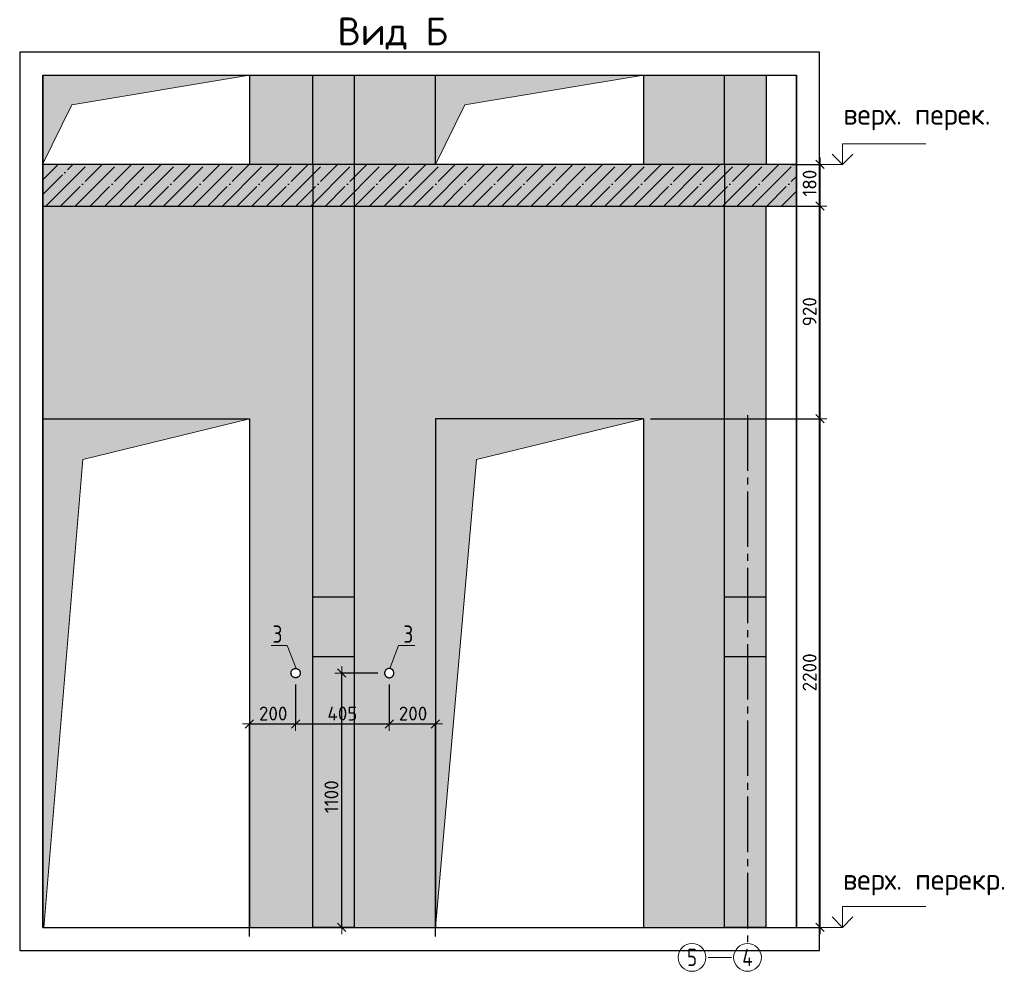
# Model space of a CAD drawing. Header units: millimetres. Extents: x -2287 to 75872, y 45740 to 74858.
# Tile 23 of 24: x 57434 to 61694, y 70742 to 74858. Entities that reach past the tile are written whole.
import ezdxf

# ---------------------------------------------------------------- set-up
doc = ezdxf.new("R2010")
doc.units = ezdxf.units.MM
doc.header["$PDMODE"] = 65
for name, pattern in [('______11', [150, 120, -15, 0, -15]), ('______3', [150, 120, -30]), ('______5', [330, 240, -30, 30, -30]), ('________', [0])]:
    doc.linetypes.add(name, pattern=pattern)
for name, color, linetype, lineweight in [('Standard', 7, 'Continuous', 25), ('Балка_ общее', 7, '______3', 13), ('Высотная отметки_ общее', 7, 'Continuous', 13), ('Размерная линия_ общее_1', 7, 'Continuous', 13)]:
    doc.layers.add(name, color=color, linetype=linetype, lineweight=lineweight)
doc.layers.add('Осевая линия_ общее', color=7, linetype='______5', lineweight=13, true_color=0xa0a0a0)
doc.styles.add('ISOCPEUR', font='ISOCPEUR')
doc.dimstyles.new('DIMSTYLE_4', dxfattribs={"dimtxt": 60, "dimasz": 60, "dimexe": 0, "dimexo": 0, "dimgap": 30, "dimtad": 2, "dimdec": 0, "dimrnd": 5, "dimzin": 12, "dimdsep": 46, "dimtxsty": 'ISOCPEUR', "dimblk1": 'ALL_ML_STRICH', "dimblk2": 'ALL_ML_STRICH', "dimsah": 1, "dimcen": 0, "dimclrd": 7, "dimclre": 256, "dimclrt": 7, "dimadec": 0, "dimazin": 0, "dimtfac": 1, "dimtdec": 0, "dimtix": 1, "dimtmove": 2, "dimatfit": 3, "dimfxl": 0, "dimtzin": 0, "dimlwd": 0, "dimlwe": -3, "dimarcsym": 0})
doc.dimstyles.new('DIMSTYLE_5', dxfattribs={"dimtxt": 60, "dimasz": 60, "dimexe": 0, "dimexo": 0, "dimgap": 30, "dimtad": 2, "dimdec": 0, "dimrnd": 5, "dimzin": 12, "dimdsep": 46, "dimtxsty": 'ISOCPEUR', "dimblk1": 'ALL_ML_STRICH', "dimblk2": 'ALL_ML_STRICH', "dimsah": 1, "dimcen": 0, "dimclrd": 7, "dimclre": 256, "dimclrt": 7, "dimadec": 0, "dimazin": 0, "dimtfac": 1, "dimtdec": 0, "dimtix": 1, "dimtmove": 2, "dimatfit": 3, "dimfxl": 0, "dimtzin": 0, "dimlwd": 0, "dimlwe": -3, "dimarcsym": 0})

# ---------------------------------------------------------------- blocks, each defined once
blk = doc.blocks.new('COMPLEX_ELEVATIONDIM_0')
at = {"layer": 'Высотная отметки_ общее', "color": 7, "linetype": 'Continuous', "lineweight": 13, "transparency": 33554687}
for p, q in [((60993.9, 74231.7), (60993.9, 74321.7)), ((60993.9, 74321.7), (61353.9, 74321.7)), ((60993.9, 74231.7), (60948.9, 74276.7)), ((60993.9, 74231.7), (61038.9, 74276.7)), ((60993.9, 74231.7), (60993.9, 74231.7)), ((60993.9, 74231.7), (60993.9, 74231.7)), ((60993.9, 74231.7), (60993.9, 74231.7)), ((60993.9, 74231.7), (60993.9, 74231.7)), ((60993.9, 70931.7), (60993.9, 71021.7)), ((60993.9, 71021.7), (61353.9, 71021.7)), ((60993.9, 70931.7), (60948.9, 70976.7)), ((60993.9, 70931.7), (61038.9, 70976.7)), ((60993.9, 70931.7), (60927.8, 70931.7)), ((60993.9, 70931.7), (60993.9, 70931.7)), ((60993.9, 70931.7), (60993.9, 70931.7)), ((60993.9, 70931.7), (60993.9, 70931.7)), ((60993.9, 70931.7), (60993.9, 70931.7))]:
    blk.add_line(p, q, dxfattribs=at)
blk.add_lwpolyline([(60993.9, 74231.7), (60983.8, 74231.7), (60983.8, 74231.7), (60927.8, 74231.7)], dxfattribs=at)
at = {"layer": 'Высотная отметки_ общее', "color": 7, "linetype": 'Continuous', "lineweight": 13, "transparency": 33554687, "char_height": 90, "attachment_point": 7, "style": 'ISOCPEUR'}
for s, insert, width in [('\\W0.97;верх. перек.', (60997.3, 74379.6), 718.298), ('\\W0.98;верх. перекр.', (60995.7, 71070.1), 781.345)]:
    blk.add_mtext(s, dxfattribs=dict(at, insert=insert, width=width))
blk = doc.blocks.new('ALL_ML_STRICH')
at = {"color": 0, "linetype": 'ByBlock', "lineweight": -2}
for p, q in [((-1, 0), (0.5, 0)), ((-0.3, -0.3), (0.3, 0.3)), ((0, -0.5), (0, 0.5))]:
    blk.add_line(p, q, dxfattribs=at)
blk = doc.blocks.new('*D25')
at = {"layer": 'DEFPOINTS', "color": 7, "linetype": 'Continuous', "lineweight": 13, "transparency": 33554687}
for p in [(60132.9, 73131.7), (60662.9, 70931.7), (60896.5, 70931.7)]:
    blk.add_point(p, dxfattribs=at)
at = {"layer": 'Размерная линия_ общее_1', "color": 253, "linetype": 'Continuous', "lineweight": -2, "true_color": 0xa0a0a0, "transparency": 33554687}
for p, q in [((60162.9, 73131.7), (60896.5, 73131.7)), ((60692.9, 70931.7), (60896.5, 70931.7))]:
    blk.add_line(p, q, dxfattribs=at)
at = {"layer": 'Размерная линия_ общее_1', "color": 7, "linetype": 'Continuous', "lineweight": -2, "transparency": 33554687}
blk.add_line((60896.5, 70931.7), (60896.5, 73131.7), dxfattribs=at)
at = {"layer": 'Размерная линия_ общее_1', "color": 7, "linetype": 'Continuous', "lineweight": 13, "transparency": 33554687, "xscale": 60, "yscale": 60, "zscale": 60}
for p, rotation in [((60896.5, 73131.7), 90), ((60896.5, 70931.7), 270)]:
    blk.add_blockref('ALL_ML_STRICH', p, dxfattribs=dict(at, rotation=rotation))
at = {"layer": 'Размерная линия_ общее_1', "color": 7, "linetype": 'Continuous', "lineweight": 13, "transparency": 33554687, "insert": (60851.5, 72034.7), "char_height": 60, "width": 240, "attachment_point": 5, "rotation": 90, "style": 'ISOCPEUR'}
blk.add_mtext('\\A1;{2200}', dxfattribs=at)
blk = doc.blocks.new('*D26')
at = {"layer": 'DEFPOINTS', "color": 7, "linetype": 'Continuous', "lineweight": 13, "transparency": 33554687}
for p in [(60662.9, 74051.7), (60132.9, 73131.7), (60896.5, 73131.7)]:
    blk.add_point(p, dxfattribs=at)
at = {"layer": 'Размерная линия_ общее_1', "color": 253, "linetype": 'Continuous', "lineweight": -2, "true_color": 0xa0a0a0, "transparency": 33554687}
for p, q in [((60692.9, 74051.7), (60896.5, 74051.7)), ((60162.9, 73131.7), (60896.5, 73131.7))]:
    blk.add_line(p, q, dxfattribs=at)
at = {"layer": 'Размерная линия_ общее_1', "color": 7, "linetype": 'Continuous', "lineweight": -2, "transparency": 33554687}
blk.add_line((60896.5, 73131.7), (60896.5, 74051.7), dxfattribs=at)
at = {"layer": 'Размерная линия_ общее_1', "color": 7, "linetype": 'Continuous', "lineweight": 13, "transparency": 33554687, "xscale": 60, "yscale": 60, "zscale": 60}
for p, rotation in [((60896.5, 74051.7), 90), ((60896.5, 73131.7), 270)]:
    blk.add_blockref('ALL_ML_STRICH', p, dxfattribs=dict(at, rotation=rotation))
at = {"layer": 'Размерная линия_ общее_1', "color": 7, "linetype": 'Continuous', "lineweight": 13, "transparency": 33554687, "insert": (60851.5, 73594.7), "char_height": 60, "width": 180, "attachment_point": 5, "rotation": 90, "style": 'ISOCPEUR'}
blk.add_mtext('\\A1;{920}', dxfattribs=at)
blk = doc.blocks.new('*D27')
at = {"layer": 'DEFPOINTS', "color": 7, "linetype": 'Continuous', "lineweight": 13, "transparency": 33554687}
for p in [(60739.8, 74231.7), (60662.9, 74051.7), (60896.5, 74051.7)]:
    blk.add_point(p, dxfattribs=at)
at = {"layer": 'Размерная линия_ общее_1', "color": 253, "linetype": 'Continuous', "lineweight": -2, "true_color": 0xa0a0a0, "transparency": 33554687}
for p, q in [((60769.8, 74231.7), (60896.5, 74231.7)), ((60692.9, 74051.7), (60896.5, 74051.7))]:
    blk.add_line(p, q, dxfattribs=at)
at = {"layer": 'Размерная линия_ общее_1', "color": 7, "linetype": 'Continuous', "lineweight": -2, "transparency": 33554687}
blk.add_line((60896.5, 74051.7), (60896.5, 74231.7), dxfattribs=at)
at = {"layer": 'Размерная линия_ общее_1', "color": 7, "linetype": 'Continuous', "lineweight": 13, "transparency": 33554687, "xscale": 60, "yscale": 60, "zscale": 60}
for p, rotation in [((60896.5, 74231.7), 90), ((60896.5, 74051.7), 270)]:
    blk.add_blockref('ALL_ML_STRICH', p, dxfattribs=dict(at, rotation=rotation))
at = {"layer": 'Размерная линия_ общее_1', "color": 7, "linetype": 'Continuous', "lineweight": 13, "transparency": 33554687, "insert": (60851.5, 74150.7), "char_height": 60, "width": 180, "attachment_point": 5, "rotation": 90, "style": 'ISOCPEUR'}
blk.add_mtext('\\A1;{180}', dxfattribs=at)
blk = doc.blocks.new('*D168')
at = {"layer": 'DEFPOINTS', "color": 7, "linetype": 'Continuous', "lineweight": 13, "transparency": 33554687}
for p in [(58627.9, 72011.7), (58427.9, 71811.6), (58427.9, 70861.7)]:
    blk.add_point(p, dxfattribs=at)
at = {"layer": 'Размерная линия_ общее_1', "color": 253, "linetype": 'Continuous', "lineweight": -2, "true_color": 0xa0a0a0, "transparency": 33554687}
for p, q in [((58627.9, 71981.7), (58627.9, 71811.6)), ((58427.9, 70891.7), (58427.9, 71811.6))]:
    blk.add_line(p, q, dxfattribs=at)
at = {"layer": 'Размерная линия_ общее_1', "color": 7, "linetype": 'Continuous', "lineweight": -2, "transparency": 33554687}
blk.add_line((58427.9, 71811.6), (58627.9, 71811.6), dxfattribs=at)
at = {"layer": 'Размерная линия_ общее_1', "color": 7, "linetype": 'Continuous', "lineweight": 13, "transparency": 33554687, "xscale": 60, "yscale": 60, "zscale": 60, "rotation": 180}
blk.add_blockref('ALL_ML_STRICH', (58427.9, 71811.6), dxfattribs=at)
at = {"layer": 'Размерная линия_ общее_1', "color": 7, "linetype": 'Continuous', "lineweight": 13, "transparency": 33554687, "xscale": 60, "yscale": 60, "zscale": 60}
blk.add_blockref('ALL_ML_STRICH', (58627.9, 71811.6), dxfattribs=at)
at = {"layer": 'Размерная линия_ общее_1', "color": 7, "linetype": 'Continuous', "lineweight": 13, "transparency": 33554687, "insert": (58530.9, 71856.6), "char_height": 60, "width": 180, "attachment_point": 5, "style": 'ISOCPEUR'}
blk.add_mtext('\\A1;{200}', dxfattribs=at)
blk = doc.blocks.new('*D169')
at = {"layer": 'DEFPOINTS', "color": 7, "linetype": 'Continuous', "lineweight": 13, "transparency": 33554687}
for p in [(58627.9, 72011.7), (59032.9, 72011.7), (58627.9, 71811.6)]:
    blk.add_point(p, dxfattribs=at)
at = {"layer": 'Размерная линия_ общее_1', "color": 253, "linetype": 'Continuous', "lineweight": -2, "true_color": 0xa0a0a0, "transparency": 33554687}
for p, q in [((58627.9, 71981.7), (58627.9, 71811.6)), ((59032.9, 71981.7), (59032.9, 71811.6))]:
    blk.add_line(p, q, dxfattribs=at)
at = {"layer": 'Размерная линия_ общее_1', "color": 7, "linetype": 'Continuous', "lineweight": -2, "transparency": 33554687}
blk.add_line((58627.9, 71811.6), (59032.9, 71811.6), dxfattribs=at)
at = {"layer": 'Размерная линия_ общее_1', "color": 7, "linetype": 'Continuous', "lineweight": 13, "transparency": 33554687, "xscale": 60, "yscale": 60, "zscale": 60, "rotation": 180}
blk.add_blockref('ALL_ML_STRICH', (58627.9, 71811.6), dxfattribs=at)
at = {"layer": 'Размерная линия_ общее_1', "color": 7, "linetype": 'Continuous', "lineweight": 13, "transparency": 33554687, "xscale": 60, "yscale": 60, "zscale": 60}
blk.add_blockref('ALL_ML_STRICH', (59032.9, 71811.6), dxfattribs=at)
at = {"layer": 'Размерная линия_ общее_1', "color": 7, "linetype": 'Continuous', "lineweight": 13, "transparency": 33554687, "insert": (58830.4, 71856.6), "char_height": 60, "width": 180, "attachment_point": 5, "style": 'ISOCPEUR'}
blk.add_mtext('\\A1;{405}', dxfattribs=at)
blk = doc.blocks.new('*D170')
at = {"layer": 'DEFPOINTS', "color": 7, "linetype": 'Continuous', "lineweight": 13, "transparency": 33554687}
for p in [(59032.9, 72011.7), (59032.9, 71811.6), (59232.9, 70861.7)]:
    blk.add_point(p, dxfattribs=at)
at = {"layer": 'Размерная линия_ общее_1', "color": 253, "linetype": 'Continuous', "lineweight": -2, "true_color": 0xa0a0a0, "transparency": 33554687}
for p, q in [((59032.9, 71981.7), (59032.9, 71811.6)), ((59232.9, 70891.7), (59232.9, 71811.6))]:
    blk.add_line(p, q, dxfattribs=at)
at = {"layer": 'Размерная линия_ общее_1', "color": 7, "linetype": 'Continuous', "lineweight": -2, "transparency": 33554687}
blk.add_line((59032.9, 71811.6), (59232.9, 71811.6), dxfattribs=at)
at = {"layer": 'Размерная линия_ общее_1', "color": 7, "linetype": 'Continuous', "lineweight": 13, "transparency": 33554687, "xscale": 60, "yscale": 60, "zscale": 60, "rotation": 180}
blk.add_blockref('ALL_ML_STRICH', (59032.9, 71811.6), dxfattribs=at)
at = {"layer": 'Размерная линия_ общее_1', "color": 7, "linetype": 'Continuous', "lineweight": 13, "transparency": 33554687, "xscale": 60, "yscale": 60, "zscale": 60}
blk.add_blockref('ALL_ML_STRICH', (59232.9, 71811.6), dxfattribs=at)
at = {"layer": 'Размерная линия_ общее_1', "color": 7, "linetype": 'Continuous', "lineweight": 13, "transparency": 33554687, "insert": (59135.9, 71856.6), "char_height": 60, "width": 180, "attachment_point": 5, "style": 'ISOCPEUR'}
blk.add_mtext('\\A1;{200}', dxfattribs=at)
blk = doc.blocks.new('*D171')
at = {"layer": 'DEFPOINTS', "color": 7, "linetype": 'Continuous', "lineweight": 13, "transparency": 33554687}
for p in [(59012.9, 72031.7), (58827.7, 70931.7), (58882.9, 70931.7)]:
    blk.add_point(p, dxfattribs=at)
at = {"layer": 'Размерная линия_ общее_1', "color": 253, "linetype": 'Continuous', "lineweight": -2, "true_color": 0xa0a0a0, "transparency": 33554687}
for p, q in [((58982.9, 72031.7), (58827.7, 72031.7)), ((58852.9, 70931.7), (58827.7, 70931.7))]:
    blk.add_line(p, q, dxfattribs=at)
at = {"layer": 'Размерная линия_ общее_1', "color": 7, "linetype": 'Continuous', "lineweight": -2, "transparency": 33554687}
blk.add_line((58827.7, 70931.7), (58827.7, 72031.7), dxfattribs=at)
at = {"layer": 'Размерная линия_ общее_1', "color": 7, "linetype": 'Continuous', "lineweight": 13, "transparency": 33554687, "xscale": 60, "yscale": 60, "zscale": 60}
for p, rotation in [((58827.7, 72031.7), 90), ((58827.7, 70931.7), 270)]:
    blk.add_blockref('ALL_ML_STRICH', p, dxfattribs=dict(at, rotation=rotation))
at = {"layer": 'Размерная линия_ общее_1', "color": 7, "linetype": 'Continuous', "lineweight": 13, "transparency": 33554687, "insert": (58782.7, 71496.7), "char_height": 60, "width": 240, "attachment_point": 5, "rotation": 90, "style": 'ISOCPEUR'}
blk.add_mtext('\\A1;{1100}', dxfattribs=at)

msp = doc.modelspace()

# ---------------------------------------------------------------- hatches: boundary and pattern name
at = {"linetype": 'Continuous', "lineweight": 13, "transparency": 33554687}
for points in [[(58427.9, 74617.4), (58427.9, 74231.7), (58702.9, 74231.7), (58702.9, 74617.4)], [(58882.9, 74617.4), (58702.9, 74617.4), (58702.9, 74231.7), (58882.9, 74231.7)], [(60662.9, 74617.4), (60482.9, 74617.4), (60482.9, 74231.7), (60662.9, 74231.7)], [(58882.9, 74051.7), (58702.9, 74051.7), (58702.9, 70931.7), (58882.9, 70931.7)], [(60662.9, 74051.7), (60482.9, 74051.7), (60482.9, 70931.7), (60662.9, 70931.7)]]:
    msp.add_hatch(color=7, dxfattribs=at).paths.add_polyline_path(points)
at = {"layer": 'Standard', "linetype": 'Continuous', "lineweight": 13, "true_color": 0x5d5d5d, "transparency": 33554687}
for points in [[(57532.9, 74617.4), (57532.9, 74231.7), (57660.2, 74490.1), (58427.9, 74617.4)], [(59232.9, 74617.4), (59232.9, 74231.7), (59360.2, 74490.1), (60132.9, 74617.4)], [(57538.4, 70931.7), (57706.7, 72955), (58427.9, 73131.7), (57534.2, 73131.7)], [(59232.9, 70931.7), (59409.7, 72955), (60132.9, 73131.7), (59232.9, 73131.7)]]:
    msp.add_hatch(color=251, dxfattribs=at).paths.add_polyline_path(points)
at = {"layer": 'Standard', "linetype": 'Continuous', "lineweight": 13, "transparency": 33554687}
for points in [[(59232.9, 74617.4), (58882.9, 74617.4), (58882.9, 74231.7), (59232.9, 74231.7)], [(60132.9, 74231.7), (60482.9, 74231.7), (60482.9, 74617.4), (60132.9, 74617.4)], [(60794.2, 74051.7), (60794.2, 74231.7), (57534.2, 74231.7), (57534.2, 74051.7)]]:
    msp.add_hatch(color=7, dxfattribs=at).paths.add_polyline_path(points)
h = msp.add_hatch(color=7, dxfattribs=at)
h.paths.add_polyline_path([(57534.2, 73131.7), (58427.9, 73131.7), (58427.9, 70931.7), (58702.9, 70931.7), (58702.9, 74051.7), (57534.2, 74051.7)])
h.paths.add_polyline_path([(58608, 72033.8), (58608.3, 72035.9), (58608.9, 72037.9), (58609.6, 72039.9), (58610.6, 72041.7), (58611.7, 72043.5), (58613, 72045.1), (58614.5, 72046.6), (58616.1, 72047.9), (58617.9, 72049.1), (58619.8, 72050), (58621.7, 72050.8), (58623.7, 72051.3), (58625.8, 72051.6), (58627.9, 72051.7), (58630, 72051.6), (58632.1, 72051.3), (58634.1, 72050.8), (58636, 72050), (58637.9, 72049.1), (58639.7, 72047.9), (58641.3, 72046.6), (58642.8, 72045.1), (58644.1, 72043.5), (58645.2, 72041.7), (58646.2, 72039.9), (58646.9, 72037.9), (58647.5, 72035.9), (58647.8, 72033.8), (58647.9, 72031.7), (58647.8, 72029.6), (58647.5, 72027.6), (58646.9, 72025.6), (58646.2, 72023.6), (58645.2, 72021.7), (58644.1, 72020), (58642.8, 72018.4), (58641.3, 72016.9), (58639.7, 72015.6), (58637.9, 72014.4), (58636, 72013.5), (58634.1, 72012.7), (58632.1, 72012.2), (58630, 72011.8), (58627.9, 72011.7), (58625.8, 72011.8), (58623.7, 72012.2), (58621.7, 72012.7), (58619.8, 72013.5), (58617.9, 72014.4), (58616.1, 72015.6), (58614.5, 72016.9), (58613, 72018.4), (58611.7, 72020), (58610.6, 72021.7), (58609.6, 72023.6), (58608.9, 72025.6), (58608.3, 72027.6), (58608, 72029.6), (58607.9, 72031.7)], flags=16)
at = {"layer": 'Балка_ общее', "linetype": 'Continuous', "lineweight": 13, "transparency": 33554687}
h = msp.add_hatch(color=7, dxfattribs=at)
h.paths.add_polyline_path([(59232.9, 73131.7), (60132.9, 73131.7), (60132.9, 70931.7), (60482.9, 70931.7), (60482.9, 74051.7), (58882.9, 74051.7), (58882.9, 70931.7), (59232.9, 70931.7)])
h.paths.add_polyline_path([(59013, 72033.8), (59013.3, 72035.9), (59013.9, 72037.9), (59014.6, 72039.9), (59015.6, 72041.7), (59016.7, 72043.5), (59018, 72045.1), (59019.5, 72046.6), (59021.1, 72047.9), (59022.9, 72049.1), (59024.8, 72050), (59026.7, 72050.8), (59028.7, 72051.3), (59030.8, 72051.6), (59032.9, 72051.7), (59035, 72051.6), (59037.1, 72051.3), (59039.1, 72050.8), (59041, 72050), (59042.9, 72049.1), (59044.7, 72047.9), (59046.3, 72046.6), (59047.8, 72045.1), (59049.1, 72043.5), (59050.2, 72041.7), (59051.2, 72039.9), (59051.9, 72037.9), (59052.5, 72035.9), (59052.8, 72033.8), (59052.9, 72031.7), (59052.8, 72029.6), (59052.5, 72027.6), (59051.9, 72025.6), (59051.2, 72023.6), (59050.2, 72021.7), (59049.1, 72020), (59047.8, 72018.4), (59046.3, 72016.9), (59044.7, 72015.6), (59042.9, 72014.4), (59041, 72013.5), (59039.1, 72012.7), (59037.1, 72012.2), (59035, 72011.8), (59032.9, 72011.7), (59030.8, 72011.8), (59028.7, 72012.2), (59026.7, 72012.7), (59024.8, 72013.5), (59022.9, 72014.4), (59021.1, 72015.6), (59019.5, 72016.9), (59018, 72018.4), (59016.7, 72020), (59015.6, 72021.7), (59014.6, 72023.6), (59013.9, 72025.6), (59013.3, 72027.6), (59013, 72029.6), (59012.9, 72031.7)], flags=16)

# ---------------------------------------------------------------- linework, layer by layer
at = {"color": 52, "linetype": 'Continuous', "lineweight": -3, "transparency": 33554687}
for p, q in [((57534.2, 74617.4), (60794.2, 74617.4)), ((57534.2, 74617.4), (60794.2, 74617.4)), ((57534.2, 74617.4), (57534.2, 70931.7)), ((57534.2, 70931.7), (57534.2, 74617.4)), ((60794.2, 74617.4), (60794.2, 70931.7)), ((60794.2, 70931.7), (60794.2, 74617.4)), ((57534.2, 70931.7), (60794.2, 70931.7)), ((57534.2, 70931.7), (60794.2, 70931.7))]:
    msp.add_line(p, q, dxfattribs=at)
at = {"color": 7, "linetype": 'Continuous', "lineweight": -3, "transparency": 33554687}
for p, q in [((58377.9, 74617.4), (58752.9, 74617.4)), ((58427.9, 74617.4), (58427.9, 74231.7)), ((58652.9, 74617.4), (58932.9, 74617.4)), ((60432.9, 74617.4), (60712.9, 74617.4)), ((60662.9, 74617.4), (60662.9, 74231.7)), ((60662.9, 70931.7), (60662.9, 74051.7)), ((58882.9, 70931.7), (58702.9, 70931.7)), ((60662.9, 70931.7), (60482.9, 70931.7))]:
    msp.add_line(p, q, dxfattribs=at)
at = {"color": 253, "linetype": '________', "lineweight": -3, "true_color": 0xababab, "transparency": 33554687}
for p, q in [((58702.9, 74231.7), (58702.9, 74617.4)), ((58702.9, 72361.7), (58882.9, 72361.7)), ((60482.9, 72361.7), (60662.9, 72361.7)), ((58882.9, 72101.7), (58702.9, 72101.7)), ((60662.9, 72101.7), (60482.9, 72101.7))]:
    msp.add_line(p, q, dxfattribs=at)
at = {"layer": 'Standard', "color": 7, "linetype": 'Continuous', "lineweight": -3, "transparency": 33554687}
for p, q in [((58832.9, 74617.4), (59282.9, 74617.4)), ((59232.9, 74231.7), (59232.9, 74617.4)), ((60082.9, 74617.4), (60532.9, 74617.4)), ((60132.9, 74617.4), (60132.9, 74231.7)), ((57534.2, 74281.7), (57534.2, 74001.7)), ((60794.2, 74001.7), (60794.2, 74281.7)), ((60794.2, 74231.7), (57534.2, 74231.7)), ((57534.2, 73081.7), (57534.2, 74101.7)), ((57534.2, 74051.7), (60794.2, 74051.7)), ((57534.2, 73131.7), (58427.9, 73131.7)), ((58427.9, 73131.7), (58427.9, 70931.7)), ((58607.9, 72031.7), (58608, 72033.8)), ((58608, 72029.6), (58607.9, 72031.7)), ((58608, 72033.8), (58608.3, 72035.9)), ((58608.3, 72035.9), (58608.9, 72037.9)), ((58608.9, 72037.9), (58609.6, 72039.9)), ((58609.6, 72039.9), (58610.6, 72041.7)), ((58610.6, 72041.7), (58611.7, 72043.5)), ((58611.7, 72043.5), (58613, 72045.1)), ((58613, 72045.1), (58614.5, 72046.6)), ((58614.5, 72046.6), (58616.1, 72047.9)), ((58616.1, 72047.9), (58617.9, 72049.1)), ((58617.9, 72049.1), (58619.8, 72050)), ((58619.8, 72050), (58621.7, 72050.8)), ((58621.7, 72050.8), (58623.7, 72051.3)), ((58623.7, 72051.3), (58625.8, 72051.6)), ((58625.8, 72051.6), (58627.9, 72051.7)), ((58627.9, 72051.7), (58630, 72051.6)), ((58630, 72051.6), (58632.1, 72051.3)), ((58632.1, 72051.3), (58634.1, 72050.8)), ((58634.1, 72050.8), (58636, 72050)), ((58636, 72050), (58637.9, 72049.1)), ((58637.9, 72049.1), (58639.7, 72047.9)), ((58639.7, 72047.9), (58641.3, 72046.6)), ((58641.3, 72046.6), (58642.8, 72045.1)), ((58642.8, 72045.1), (58644.1, 72043.5)), ((58644.1, 72043.5), (58645.2, 72041.7)), ((58645.2, 72041.7), (58646.2, 72039.9)), ((58646.2, 72039.9), (58646.9, 72037.9)), ((58646.9, 72037.9), (58647.5, 72035.9)), ((58647.5, 72035.9), (58647.8, 72033.8)), ((58647.8, 72033.8), (58647.9, 72031.7)), ((58647.9, 72031.7), (58647.8, 72029.6)), ((58608.3, 72027.6), (58608, 72029.6)), ((58608.9, 72025.6), (58608.3, 72027.6)), ((58609.6, 72023.6), (58608.9, 72025.6)), ((58610.6, 72021.7), (58609.6, 72023.6)), ((58611.7, 72020), (58610.6, 72021.7)), ((58613, 72018.4), (58611.7, 72020)), ((58614.5, 72016.9), (58613, 72018.4)), ((58616.1, 72015.6), (58614.5, 72016.9)), ((58617.9, 72014.4), (58616.1, 72015.6)), ((58619.8, 72013.5), (58617.9, 72014.4)), ((58621.7, 72012.7), (58619.8, 72013.5)), ((58623.7, 72012.2), (58621.7, 72012.7)), ((58625.8, 72011.8), (58623.7, 72012.2)), ((58627.9, 72011.7), (58625.8, 72011.8)), ((58630, 72011.8), (58627.9, 72011.7)), ((58632.1, 72012.2), (58630, 72011.8)), ((58634.1, 72012.7), (58632.1, 72012.2)), ((58636, 72013.5), (58634.1, 72012.7)), ((58637.9, 72014.4), (58636, 72013.5)), ((58639.7, 72015.6), (58637.9, 72014.4)), ((58641.3, 72016.9), (58639.7, 72015.6)), ((58642.8, 72018.4), (58641.3, 72016.9)), ((58644.1, 72020), (58642.8, 72018.4)), ((58645.2, 72021.7), (58644.1, 72020)), ((58646.2, 72023.6), (58645.2, 72021.7)), ((58646.9, 72025.6), (58646.2, 72023.6)), ((58647.5, 72027.6), (58646.9, 72025.6)), ((58647.8, 72029.6), (58647.5, 72027.6)), ((58427.9, 70931.7), (58702.9, 70931.7))]:
    msp.add_line(p, q, dxfattribs=at)
at = {"layer": 'Standard', "color": 253, "linetype": '________', "lineweight": -3, "true_color": 0xababab, "transparency": 33554687}
for p, q in [((58882.9, 74231.7), (58882.9, 74617.4)), ((60482.9, 74231.7), (60482.9, 74617.4)), ((58702.9, 74231.7), (58702.9, 74051.7)), ((58882.9, 74051.7), (58882.9, 74231.7)), ((60482.9, 74231.7), (60482.9, 74051.7)), ((58702.9, 70931.7), (58702.9, 74051.7))]:
    msp.add_line(p, q, dxfattribs=at)
at = {"layer": 'Standard', "color": 253, "linetype": '______11', "lineweight": -3, "true_color": 0xababab, "transparency": 33554687}
for p, q in [((57534.2, 74229.4), (57536.5, 74231.7)), ((57534.2, 74102.1), (57663.8, 74231.7)), ((57611.1, 74051.7), (57791.1, 74231.7)), ((57738.4, 74051.7), (57918.4, 74231.7)), ((57865.6, 74051.7), (58045.6, 74231.7)), ((57992.9, 74051.7), (58172.9, 74231.7)), ((58120.2, 74051.7), (58300.2, 74231.7)), ((58247.5, 74051.7), (58427.5, 74231.7)), ((58374.8, 74051.7), (58554.8, 74231.7)), ((58502, 74051.7), (58682, 74231.7)), ((58629.3, 74051.7), (58809.3, 74231.7)), ((58756.6, 74051.7), (58936.6, 74231.7)), ((58883.9, 74051.7), (59063.9, 74231.7)), ((59011.2, 74051.7), (59191.2, 74231.7)), ((59138.4, 74051.7), (59318.4, 74231.7)), ((59265.7, 74051.7), (59445.7, 74231.7)), ((59393, 74051.7), (59573, 74231.7)), ((59520.3, 74051.7), (59700.3, 74231.7)), ((59647.6, 74051.7), (59827.6, 74231.7)), ((59774.8, 74051.7), (59954.8, 74231.7)), ((59902.1, 74051.7), (60082.1, 74231.7)), ((60029.4, 74051.7), (60209.4, 74231.7)), ((60156.7, 74051.7), (60336.7, 74231.7)), ((60284, 74051.7), (60464, 74231.7)), ((60411.2, 74051.7), (60591.2, 74231.7)), ((60538.5, 74051.7), (60718.5, 74231.7)), ((60665.8, 74051.7), (60794.2, 74180.1)), ((60793.1, 74051.7), (60794.2, 74052.8))]:
    msp.add_line(p, q, dxfattribs=at)
at = {"layer": 'Standard', "color": 253, "linetype": '______5', "lineweight": -3, "true_color": 0xababab, "transparency": 33554687}
for p, q in [((57534.2, 74165.7), (57600.2, 74231.7)), ((57547.4, 74051.7), (57727.4, 74231.7)), ((57674.7, 74051.7), (57854.7, 74231.7)), ((57802, 74051.7), (57982, 74231.7)), ((57929.3, 74051.7), (58109.3, 74231.7)), ((58056.6, 74051.7), (58236.6, 74231.7)), ((58183.8, 74051.7), (58363.8, 74231.7)), ((58311.1, 74051.7), (58491.1, 74231.7)), ((58438.4, 74051.7), (58618.4, 74231.7)), ((58565.7, 74051.7), (58745.7, 74231.7)), ((58693, 74051.7), (58873, 74231.7)), ((58820.2, 74051.7), (59000.2, 74231.7)), ((58947.5, 74051.7), (59127.5, 74231.7)), ((59074.8, 74051.7), (59254.8, 74231.7)), ((59202.1, 74051.7), (59382.1, 74231.7)), ((59329.4, 74051.7), (59509.4, 74231.7)), ((59456.6, 74051.7), (59636.6, 74231.7)), ((59583.9, 74051.7), (59763.9, 74231.7)), ((59711.2, 74051.7), (59891.2, 74231.7)), ((59838.5, 74051.7), (60018.5, 74231.7)), ((59965.8, 74051.7), (60145.8, 74231.7)), ((60093, 74051.7), (60273, 74231.7)), ((60220.3, 74051.7), (60400.3, 74231.7)), ((60347.6, 74051.7), (60527.6, 74231.7)), ((60474.9, 74051.7), (60654.9, 74231.7)), ((60602.1, 74051.7), (60782.1, 74231.7)), ((60729.4, 74051.7), (60794.2, 74116.5))]:
    msp.add_line(p, q, dxfattribs=at)
at = {"layer": 'Standard', "color": 7, "linetype": 'Continuous', "lineweight": -3, "transparency": 33554687}
msp.add_lwpolyline([(57434.2, 70831.7), (60894.2, 70831.7), (60894.2, 74717.4), (57434.2, 74717.4), (57434.2, 70831.7)], dxfattribs=at)
at = {"layer": 'Балка_ общее', "color": 253, "linetype": '________', "lineweight": -3, "true_color": 0xababab, "transparency": 33554687}
for p, q in [((58882.9, 70931.7), (58882.9, 74051.7)), ((60482.9, 70931.7), (60482.9, 74051.7))]:
    msp.add_line(p, q, dxfattribs=at)
at = {"layer": 'Балка_ общее', "color": 7, "linetype": 'Continuous', "lineweight": -3, "transparency": 33554687}
for p, q in [((59232.9, 73131.7), (59232.9, 70931.7)), ((60132.9, 73131.7), (59232.9, 73131.7)), ((60132.9, 73131.7), (60132.9, 70931.7)), ((59013, 72033.8), (59012.9, 72031.7)), ((59012.9, 72031.7), (59013, 72029.6)), ((59013.3, 72035.9), (59013, 72033.8)), ((59013.9, 72037.9), (59013.3, 72035.9)), ((59014.6, 72039.9), (59013.9, 72037.9)), ((59015.6, 72041.7), (59014.6, 72039.9)), ((59016.7, 72043.5), (59015.6, 72041.7)), ((59018, 72045.1), (59016.7, 72043.5)), ((59019.5, 72046.6), (59018, 72045.1)), ((59021.1, 72047.9), (59019.5, 72046.6)), ((59022.9, 72049.1), (59021.1, 72047.9)), ((59024.8, 72050), (59022.9, 72049.1)), ((59026.7, 72050.8), (59024.8, 72050)), ((59028.7, 72051.3), (59026.7, 72050.8)), ((59030.8, 72051.6), (59028.7, 72051.3)), ((59032.9, 72051.7), (59030.8, 72051.6)), ((59035, 72051.6), (59032.9, 72051.7)), ((59037.1, 72051.3), (59035, 72051.6)), ((59039.1, 72050.8), (59037.1, 72051.3)), ((59041, 72050), (59039.1, 72050.8)), ((59042.9, 72049.1), (59041, 72050)), ((59044.7, 72047.9), (59042.9, 72049.1)), ((59046.3, 72046.6), (59044.7, 72047.9)), ((59047.8, 72045.1), (59046.3, 72046.6)), ((59049.1, 72043.5), (59047.8, 72045.1)), ((59050.2, 72041.7), (59049.1, 72043.5)), ((59051.2, 72039.9), (59050.2, 72041.7)), ((59051.9, 72037.9), (59051.2, 72039.9)), ((59052.5, 72035.9), (59051.9, 72037.9)), ((59052.8, 72033.8), (59052.5, 72035.9)), ((59052.9, 72031.7), (59052.8, 72033.8)), ((59052.8, 72029.6), (59052.9, 72031.7)), ((59013, 72029.6), (59013.3, 72027.6)), ((59013.3, 72027.6), (59013.9, 72025.6)), ((59013.9, 72025.6), (59014.6, 72023.6)), ((59014.6, 72023.6), (59015.6, 72021.7)), ((59015.6, 72021.7), (59016.7, 72020)), ((59016.7, 72020), (59018, 72018.4)), ((59018, 72018.4), (59019.5, 72016.9)), ((59019.5, 72016.9), (59021.1, 72015.6)), ((59021.1, 72015.6), (59022.9, 72014.4)), ((59022.9, 72014.4), (59024.8, 72013.5)), ((59024.8, 72013.5), (59026.7, 72012.7)), ((59026.7, 72012.7), (59028.7, 72012.2)), ((59028.7, 72012.2), (59030.8, 72011.8)), ((59030.8, 72011.8), (59032.9, 72011.7)), ((59032.9, 72011.7), (59035, 72011.8)), ((59035, 72011.8), (59037.1, 72012.2)), ((59037.1, 72012.2), (59039.1, 72012.7)), ((59039.1, 72012.7), (59041, 72013.5)), ((59041, 72013.5), (59042.9, 72014.4)), ((59042.9, 72014.4), (59044.7, 72015.6)), ((59044.7, 72015.6), (59046.3, 72016.9)), ((59046.3, 72016.9), (59047.8, 72018.4)), ((59047.8, 72018.4), (59049.1, 72020)), ((59049.1, 72020), (59050.2, 72021.7)), ((59050.2, 72021.7), (59051.2, 72023.6)), ((59051.2, 72023.6), (59051.9, 72025.6)), ((59051.9, 72025.6), (59052.5, 72027.6)), ((59052.5, 72027.6), (59052.8, 72029.6)), ((58882.9, 70931.7), (59232.9, 70931.7)), ((60132.9, 70931.7), (60482.9, 70931.7))]:
    msp.add_line(p, q, dxfattribs=at)
at = {"layer": 'Осевая линия_ общее', "color": 253, "linetype": '______5', "lineweight": -3, "true_color": 0xa0a0a0, "transparency": 33554687}
msp.add_line((60582.9, 73147.2), (60582.9, 70861.7), dxfattribs=at)
at = {"layer": 'Осевая линия_ общее', "color": 7, "linetype": 'Continuous', "lineweight": 13, "transparency": 33554687}
for p, q in [((58427.9, 70931.7), (57538.4, 70931.7)), ((60512.9, 70801.7), (60412.9, 70801.7))]:
    msp.add_line(p, q, dxfattribs=at)
for points in [[(57532.9, 74231.7), (57660.2, 74490.1), (58427.9, 74617.4)], [(59232.9, 74231.7), (59360.2, 74490.1), (60132.9, 74617.4)], [(57538.4, 70931.7), (57706.7, 72955), (58427.9, 73131.7)], [(59232.9, 70931.7), (59409.7, 72955), (60132.9, 73131.7)], [(58630, 72051.6), (58592, 72150.6), (58522, 72150.6)], [(59035, 72051.6), (59073, 72150.6), (59143, 72150.6)]]:
    msp.add_lwpolyline(points, dxfattribs=at)
for centre in [(60342.9, 70801.7), (60582.9, 70801.7)]:
    msp.add_circle(centre, 60, dxfattribs=at)

# ---------------------------------------------------------------- block references
at = {"layer": 'Высотная отметки_ общее', "color": 7, "linetype": 'Continuous', "lineweight": 13, "transparency": 33554687}
msp.add_blockref('COMPLEX_ELEVATIONDIM_0', (0, 0), dxfattribs=at)

# ---------------------------------------------------------------- texts
at = {"layer": 'Standard', "color": 7, "linetype": 'Continuous', "lineweight": 13, "transparency": 33554687, "style": 'ISOCPEUR'}
for s, insert, char_height, width, attachment_point in [('\\A1;{\\fISOCPEUR|i0|b0;\\H120.000000;\\W1.000000;\\C7;Вид Б}\\P', (58809, 74798), 120, 488.842, 4), ('\\A1;{\\fISOCPEUR|i0|b0;\\H75.000000;\\W0.800000;\\C7;3}\\P', (58549.5, 72200.1), 75, 65.333, 5), ('\\A1;{\\fISOCPEUR|i0|b0;\\H75.000000;\\W0.800000;\\C7;3}\\P', (59115.5, 72200.1), 75, 65.333, 5), ('\\A1;{\\fISOCPEUR|i0|b0;\\H75.000000;\\W0.800000;\\C7;5}\\P', (60342.9, 70801.7), 75, 65.333, 5), ('\\A1;{\\fISOCPEUR|i0|b0;\\H75.000000;\\W0.800000;\\C7;4}\\P', (60582.9, 70801.7), 75, 72, 5)]:
    msp.add_mtext(s, dxfattribs=dict(at, insert=insert, char_height=char_height, width=width, attachment_point=attachment_point))

# ---------------------------------------------------------------- dimensions: what is measured, and where the dimension line sits
at = {"layer": 'Размерная линия_ общее_1', "color": 7, "linetype": 'Continuous', "lineweight": 13, "transparency": 33554687}
for base, p1, p2, dimstyle, picture, middle in [((60896.5, 74231.7), (60692.9, 74051.7), (60769.8, 74231.7), 'DIMSTYLE_5', '*D27', (60851.5, 74150.7)), ((60896.5, 74051.7), (60162.9, 73131.7), (60692.9, 74051.7), 'DIMSTYLE_5', '*D26', (60851.5, 73594.7)), ((60896.5, 73131.7), (60692.9, 70931.7), (60162.9, 73131.7), 'DIMSTYLE_4', '*D25', (60851.5, 72034.7)), ((58827.7, 72031.7), (58852.9, 70931.7), (58982.9, 72031.7), 'DIMSTYLE_5', '*D171', (58782.7, 71496.7))]:
    dim = msp.add_linear_dim(base=base, p1=p1, p2=p2, angle=90, dimstyle=dimstyle, override={"dimpost": '<>', "dimclrd": 7, "dimclre": 253, "dimclrt": 7, "dimlwd": 0, "dimlwe": 65533}, dxfattribs=at)
    dim.commit()
    dim.dimension.update_dxf_attribs({"geometry": picture, "text_midpoint": middle, "dimtype": 160})
for base, p1, p2, picture, middle in [((58627.9, 71811.6), (58427.9, 70891.7), (58627.9, 71981.7), '*D168', (58530.9, 71856.6)), ((59032.9, 71811.6), (58627.9, 71981.7), (59032.9, 71981.7), '*D169', (58830.4, 71856.6)), ((59232.9, 71811.6), (59032.9, 71981.7), (59232.9, 70891.7), '*D170', (59135.9, 71856.6))]:
    dim = msp.add_linear_dim(base=base, p1=p1, p2=p2, dimstyle='DIMSTYLE_5', override={"dimpost": '<>', "dimclrd": 7, "dimclre": 253, "dimclrt": 7, "dimlwd": 0, "dimlwe": 65533}, dxfattribs=at)
    dim.commit()
    dim.dimension.update_dxf_attribs({"geometry": picture, "text_midpoint": middle, "dimtype": 160})

doc.saveas('drawing.dxf')
